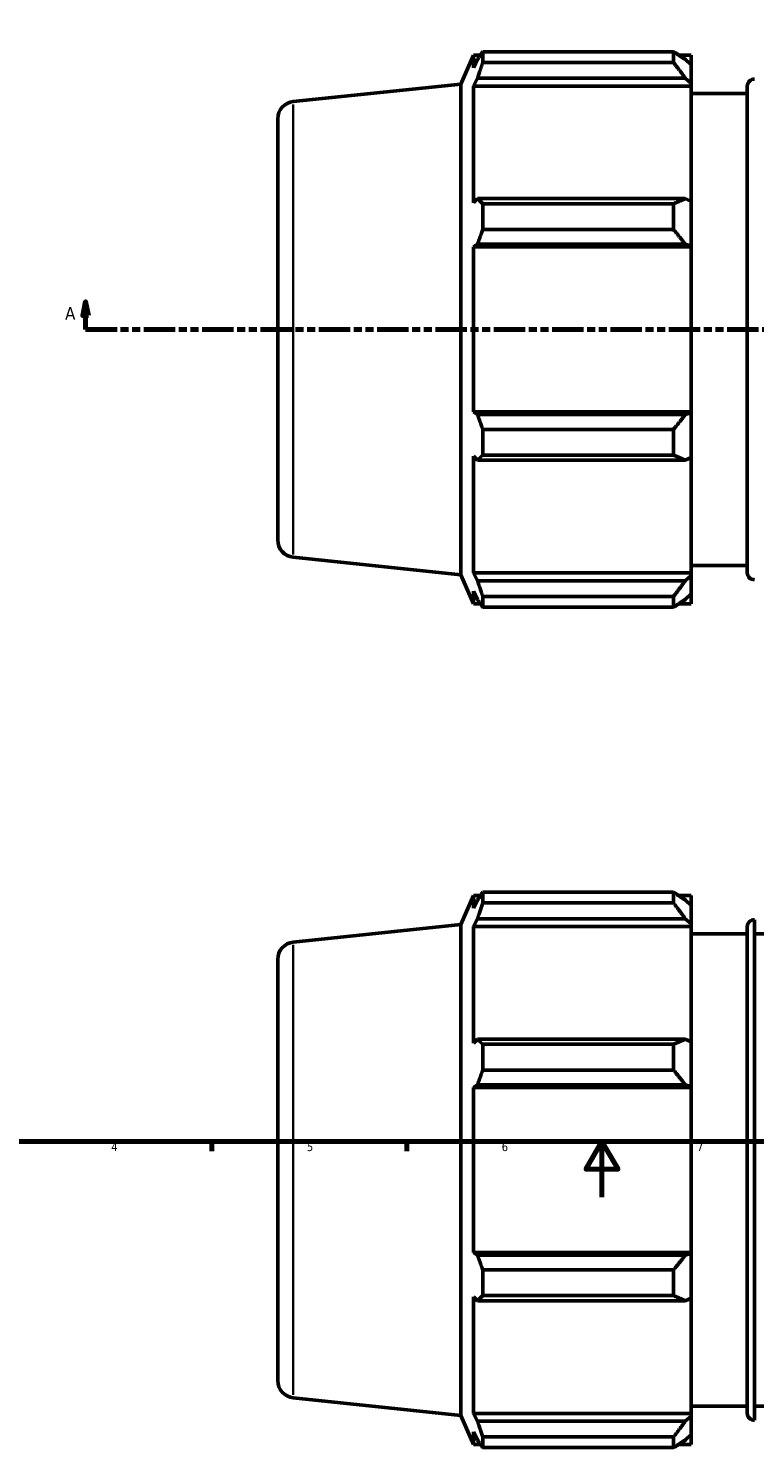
# Model space of a CAD drawing. Header units: millimetres. Extents: x -350 to 1303, y -90 to 933.
# Tile 3 of 7: x 214 to 475, y -90 to 420. Entities that reach past the tile are written whole.
import ezdxf

# ---------------------------------------------------------------- set-up
doc = ezdxf.new("R2010")
doc.units = ezdxf.units.MM
doc.linetypes.add('DOUBLE_DASH_CHAIN', pattern=[1.2403, 0.6614, -0.0827, 0.1654, -0.0827, 0.1654, -0.0827])
for name, color, linetype, lineweight in [('Border (ANSI)', 7, 'Continuous', 70), ('Section Line (ANSI)', 7, 'DOUBLE_DASH_CHAIN', 70), ('Visible (ANSI)', 7, 'Continuous', 50), ('Visible Narrow (ANSI)', 7, 'Continuous', 35)]:
    doc.layers.add(name, color=color, linetype=linetype, lineweight=lineweight)
doc.styles.add('Label Text (ANSI)', font='tahoma.ttf')
doc.styles.add('Note Text (ANSI)', font='tahoma.ttf')

# ---------------------------------------------------------------- blocks, each defined once
blk = doc.blocks.new('Borders Default Border')
at = {"layer": 'Border (ANSI)'}
for p, q in [((280.33, 20), (280.33, 16.55)), ((350.42, 20), (350.42, 16.55))]:
    blk.add_line(p, q, dxfattribs=at)
at = {"layer": 'Border (ANSI)', "flags": 128}
for points in [[(20, 20), (20, 574), (821, 574), (821, 20), (20, 20)], [(420.5, 0), (420.5, 20), (414.73, 10), (426.27, 10), (420.5, 20)]]:
    blk.add_lwpolyline(points, dxfattribs=at)
at = {"layer": 'Border (ANSI)', "char_height": 3.05, "attachment_point": 7, "style": 'Note Text (ANSI)'}
for s, insert in [('4', (244.23, 16.55)), ('5', (314.48, 16.49)), ('6', (384.49, 16.49)), ('7', (454.6, 16.55))]:
    blk.add_mtext(s, dxfattribs=dict(at, insert=insert))
blk = doc.blocks.new('2dTransSection0')
at = {"layer": 'Section Line (ANSI)', "linetype": 'Continuous'}
for p, q in [((235.03, 321.7), (234.03, 316.7)), ((235.03, 316.7), (235.03, 321.7)), ((236.03, 316.7), (235.03, 321.7)), ((833.03, 321.7), (832.03, 316.7)), ((833.03, 316.7), (833.03, 321.7)), ((834.03, 316.7), (833.03, 321.7)), ((234.03, 316.7), (236.03, 316.7)), ((235.03, 311.7), (235.03, 316.7)), ((832.03, 316.7), (834.03, 316.7)), ((833.03, 311.7), (833.03, 316.7)), ((235.03, 311.7), (246.38, 311.7)), ((821.68, 311.7), (833.03, 311.7))]:
    blk.add_line(p, q, dxfattribs=at)
at = {"layer": 'Section Line (ANSI)', "linetype": 'DOUBLE_DASH_CHAIN', "ltscale": 16.892498}
blk.add_line((235.03, 311.7), (833.03, 311.7), dxfattribs=at)
at = {"layer": 'Section Line (ANSI)', "linetype": 'Continuous', "flags": 128}
for points in [[(236.03, 316.7), (235.03, 321.7), (234.03, 316.7), (236.03, 316.7)], [(834.03, 316.7), (833.03, 321.7), (832.03, 316.7), (834.03, 316.7)]]:
    blk.add_lwpolyline(points, dxfattribs=at)
at = {"layer": 'Section Line (ANSI)'}
for points in [[(236.03, 316.7), (235.03, 321.7), (234.03, 316.7), (236.03, 316.7)], [(834.03, 316.7), (833.03, 321.7), (832.03, 316.7), (834.03, 316.7)]]:
    blk.add_solid(points, dxfattribs=at)
at = {"layer": 'Section Line (ANSI)', "char_height": 4.57, "attachment_point": 7, "style": 'Label Text (ANSI)'}
for insert in [(227.67, 315.2), (836.5, 315.2)]:
    blk.add_mtext('A', dxfattribs=dict(at, insert=insert))

msp = doc.modelspace()

# ---------------------------------------------------------------- linework, layer by layer
at = {"layer": 'Visible (ANSI)'}
for p, q in [((369.746, 399.854), (374.386, 410.277)), ((374.386, 410.277), (374.386, 405.715)), ((374.386, 410.277), (376.867, 410.277)), ((375.802, 408.747), (374.386, 405.715)), ((377.69, 411.435), (446.186, 411.435)), ((377.69, 407.602), (377.69, 411.435)), ((446.186, 407.602), (446.186, 411.435)), ((448.033, 410.277), (452.546, 410.277)), ((452.546, 406.725), (450.426, 408.747)), ((452.546, 406.725), (452.546, 410.277)), ((446.186, 407.602), (377.69, 407.602)), ((452.546, 406.725), (452.546, 400.079)), ((309.628, 393.535), (369.746, 399.854)), ((369.746, 223.54), (369.746, 399.854)), ((374.386, 399.139), (375.802, 401.959)), ((374.386, 399.139), (374.386, 357.216)), ((452.546, 399.139), (374.386, 399.139)), ((375.802, 401.959), (450.426, 401.959)), ((450.426, 401.959), (452.546, 400.079)), ((452.546, 400.079), (452.546, 399.139)), ((452.546, 357.706), (452.546, 399.139)), ((472.675, 224.297), (472.675, 399.097)), ((452.546, 396.497), (472.675, 396.497)), ((304.031, 387.32), (304.031, 236.075)), ((375.802, 358.685), (374.386, 357.216)), ((450.426, 358.685), (375.802, 358.685)), ((452.546, 357.706), (450.426, 358.685)), ((452.546, 357.706), (452.546, 341.659)), ((377.69, 347.589), (377.69, 356.843)), ((377.69, 356.843), (446.186, 356.843)), ((446.186, 347.589), (446.186, 356.843)), ((446.186, 347.589), (377.69, 347.589)), ((374.386, 341.341), (375.802, 342.297)), ((375.802, 342.297), (450.426, 342.297)), ((450.426, 342.297), (452.546, 341.659)), ((452.546, 341.659), (452.546, 341.341)), ((452.546, 341.341), (374.386, 341.341)), ((374.386, 341.341), (374.386, 282.054)), ((452.546, 282.054), (452.546, 341.341)), ((375.802, 281.097), (374.386, 282.054)), ((452.546, 282.054), (374.386, 282.054)), ((450.426, 281.097), (375.802, 281.097)), ((452.546, 281.735), (450.426, 281.097)), ((452.546, 282.054), (452.546, 281.735)), ((452.546, 281.735), (452.546, 265.688)), ((377.69, 266.551), (377.69, 275.805)), ((377.69, 275.805), (446.186, 275.805)), ((446.186, 266.551), (446.186, 275.805)), ((374.386, 266.178), (375.802, 264.71)), ((374.386, 266.178), (374.386, 224.256)), ((446.186, 266.551), (377.69, 266.551)), ((450.426, 264.71), (452.546, 265.688)), ((452.546, 224.256), (452.546, 265.688)), ((375.802, 264.71), (450.426, 264.71)), ((309.628, 229.859), (369.746, 223.54)), ((452.546, 226.897), (472.675, 226.897)), ((369.746, 223.54), (374.386, 213.117)), ((375.802, 221.435), (374.386, 224.256)), ((452.546, 224.256), (374.386, 224.256)), ((450.426, 221.435), (375.802, 221.435)), ((452.546, 223.315), (450.426, 221.435)), ((452.546, 224.256), (452.546, 223.315)), ((452.546, 223.315), (452.546, 216.669)), ((374.386, 217.68), (375.802, 214.647)), ((374.386, 217.68), (374.386, 213.117)), ((377.69, 211.959), (377.69, 215.792)), ((377.69, 215.792), (446.186, 215.792)), ((446.186, 211.959), (446.186, 215.792)), ((450.426, 214.647), (452.546, 216.669)), ((452.546, 213.117), (452.546, 216.669)), ((374.386, 213.117), (376.867, 213.117)), ((446.186, 211.959), (377.69, 211.959)), ((448.033, 213.117), (452.546, 213.117)), ((369.746, 97.916), (374.386, 108.339)), ((374.386, 108.339), (374.386, 103.776)), ((374.386, 108.339), (376.867, 108.339)), ((377.69, 105.664), (377.69, 109.497)), ((377.69, 109.497), (446.186, 109.497)), ((446.186, 105.664), (446.186, 109.497)), ((448.033, 108.339), (452.546, 108.339)), ((452.546, 104.787), (452.546, 108.339)), ((375.802, 106.809), (374.386, 103.776)), ((446.186, 105.664), (377.69, 105.664)), ((452.546, 104.787), (450.426, 106.809)), ((452.546, 104.787), (452.546, 98.141)), ((309.628, 91.597), (369.746, 97.916)), ((369.746, -78.398), (369.746, 97.916)), ((374.386, 97.201), (375.802, 100.021)), ((452.546, 97.201), (374.386, 97.201)), ((374.386, 97.201), (374.386, 55.278)), ((375.802, 100.021), (450.426, 100.021)), ((450.426, 100.021), (452.546, 98.141)), ((452.546, 98.141), (452.546, 97.201)), ((452.546, 55.768), (452.546, 97.201)), ((472.675, -77.641), (472.675, 97.159)), ((475.317, 99.655), (475.317, -80.137)), ((452.546, 94.559), (472.675, 94.559)), ((475.317, 94.559), (494.603, 94.559)), ((304.031, 85.382), (304.031, -65.863)), ((375.802, 56.747), (374.386, 55.278)), ((450.426, 56.747), (375.802, 56.747)), ((452.546, 55.768), (450.426, 56.747)), ((377.69, 45.651), (377.69, 54.905)), ((377.69, 54.905), (446.186, 54.905)), ((446.186, 45.651), (446.186, 54.905)), ((452.546, 55.768), (452.546, 39.721)), ((446.186, 45.651), (377.69, 45.651)), ((374.386, 39.403), (375.802, 40.359)), ((452.546, 39.403), (374.386, 39.403)), ((374.386, 39.403), (374.386, -19.885)), ((375.802, 40.359), (450.426, 40.359)), ((450.426, 40.359), (452.546, 39.721)), ((452.546, 39.721), (452.546, 39.403)), ((452.546, -19.885), (452.546, 39.403)), ((375.802, -20.841), (374.386, -19.885)), ((452.546, -19.885), (374.386, -19.885)), ((452.546, -20.203), (450.426, -20.841)), ((452.546, -19.885), (452.546, -20.203)), ((452.546, -20.203), (452.546, -36.25)), ((450.426, -20.841), (375.802, -20.841)), ((377.69, -26.133), (446.186, -26.133)), ((377.69, -35.387), (377.69, -26.133)), ((446.186, -35.387), (446.186, -26.133)), ((446.186, -35.387), (377.69, -35.387)), ((374.386, -35.76), (374.386, -77.682)), ((374.386, -35.76), (375.802, -37.228)), ((375.802, -37.228), (450.426, -37.228)), ((450.426, -37.228), (452.546, -36.25)), ((452.546, -77.682), (452.546, -36.25)), ((309.628, -72.079), (369.746, -78.398)), ((452.546, -75.041), (472.675, -75.041)), ((475.317, -75.041), (494.603, -75.041)), ((369.746, -78.398), (374.386, -88.821)), ((375.802, -80.503), (374.386, -77.682)), ((452.546, -77.682), (374.386, -77.682)), ((450.426, -80.503), (375.802, -80.503)), ((452.546, -78.623), (450.426, -80.503)), ((452.546, -77.682), (452.546, -78.623)), ((452.546, -78.623), (452.546, -85.269)), ((374.386, -84.258), (375.802, -87.291)), ((374.386, -84.258), (374.386, -88.821)), ((377.69, -89.979), (377.69, -86.146)), ((377.69, -86.146), (446.186, -86.146)), ((446.186, -89.979), (446.186, -86.146)), ((450.426, -87.291), (452.546, -85.269)), ((452.546, -88.821), (452.546, -85.269)), ((374.386, -88.821), (376.867, -88.821)), ((446.186, -89.979), (377.69, -89.979)), ((448.033, -88.821), (452.546, -88.821))]:
    msp.add_line(p, q, dxfattribs=at)
for centre, radius, start, end in [((475.175, 399.097), 2.5, 86.74052, 180), ((310.281, 387.32), 6.25, 96, 180), ((310.281, 236.075), 6.25, 180, 264), ((475.175, 224.297), 2.5, 180, 273.25948), ((475.175, 97.159), 2.5, 86.74052, 180), ((310.281, 85.382), 6.25, 96, 180), ((310.281, -65.863), 6.25, 180, 264), ((475.175, -77.641), 2.5, 180, 273.25948)]:
    msp.add_arc(centre, radius, start, end, dxfattribs=at)
for points, weights in [([(375.802, 408.747), (376.708, 410.064), (377.69, 411.435)], [1.00322446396, 1.00202000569, 1]), ([(450.426, 408.747), (448.39, 410.064), (446.186, 411.435)], [1.0050393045, 1.00959252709, 1.01333848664]), ([(377.69, 407.602), (376.708, 404.723), (375.802, 401.959)], [1, 1.00202000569, 1.00322446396]), ([(446.186, 407.602), (448.39, 404.723), (450.426, 401.959)], [1.01333848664, 1.00959252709, 1.0050393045]), ([(375.802, 358.685), (376.708, 357.783), (377.69, 356.843)], [1.00322446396, 1.00202000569, 1]), ([(450.426, 358.685), (448.39, 357.783), (446.186, 356.843)], [1.0050393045, 1.00959252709, 1.01333848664]), ([(377.69, 347.589), (376.708, 344.889), (375.802, 342.297)], [1, 1.00202000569, 1.00322446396]), ([(446.186, 347.589), (448.39, 344.889), (450.426, 342.297)], [1.01333848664, 1.00959252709, 1.0050393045]), ([(375.802, 281.097), (376.708, 278.505), (377.69, 275.805)], [1.00322446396, 1.00202000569, 1]), ([(450.426, 281.097), (448.39, 278.505), (446.186, 275.805)], [1.0050393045, 1.00959252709, 1.01333848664]), ([(377.69, 266.551), (376.708, 265.612), (375.802, 264.71)], [1, 1.00202000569, 1.00322446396]), ([(446.186, 266.551), (448.39, 265.612), (450.426, 264.71)], [1.01333848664, 1.00959252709, 1.0050393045]), ([(375.802, 221.435), (376.708, 218.671), (377.69, 215.792)], [1.00322446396, 1.00202000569, 1]), ([(450.426, 221.435), (448.39, 218.671), (446.186, 215.792)], [1.0050393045, 1.00959252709, 1.01333848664]), ([(377.69, 211.959), (376.708, 213.33), (375.802, 214.647)], [1, 1.00202000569, 1.00322446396]), ([(446.186, 211.959), (448.39, 213.33), (450.426, 214.647)], [1.01333848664, 1.00959252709, 1.0050393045]), ([(375.802, 106.809), (376.708, 108.126), (377.69, 109.497)], [1.00322446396, 1.00202000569, 1]), ([(450.426, 106.809), (448.39, 108.126), (446.186, 109.497)], [1.0050393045, 1.00959252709, 1.01333848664]), ([(377.69, 105.664), (376.708, 102.785), (375.802, 100.021)], [1, 1.00202000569, 1.00322446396]), ([(446.186, 105.664), (448.39, 102.785), (450.426, 100.021)], [1.01333848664, 1.00959252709, 1.0050393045]), ([(375.802, 56.747), (376.708, 55.845), (377.69, 54.905)], [1.00322446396, 1.00202000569, 1]), ([(450.426, 56.747), (448.39, 55.845), (446.186, 54.905)], [1.0050393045, 1.00959252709, 1.01333848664]), ([(377.69, 45.651), (376.708, 42.951), (375.802, 40.359)], [1, 1.00202000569, 1.00322446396]), ([(446.186, 45.651), (448.39, 42.951), (450.426, 40.359)], [1.01333848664, 1.00959252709, 1.0050393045]), ([(375.802, -20.841), (376.708, -23.433), (377.69, -26.133)], [1.00322446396, 1.00202000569, 1]), ([(450.426, -20.841), (448.39, -23.433), (446.186, -26.133)], [1.0050393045, 1.00959252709, 1.01333848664]), ([(377.69, -35.387), (376.708, -36.327), (375.802, -37.228)], [1, 1.00202000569, 1.00322446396]), ([(446.186, -35.387), (448.39, -36.327), (450.426, -37.228)], [1.01333848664, 1.00959252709, 1.0050393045]), ([(375.802, -80.503), (376.708, -83.267), (377.69, -86.146)], [1.00322446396, 1.00202000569, 1]), ([(450.426, -80.503), (448.39, -83.267), (446.186, -86.146)], [1.0050393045, 1.00959252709, 1.01333848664]), ([(377.69, -89.979), (376.708, -88.608), (375.802, -87.291)], [1, 1.00202000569, 1.00322446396]), ([(446.186, -89.979), (448.39, -88.608), (450.426, -87.291)], [1.01333848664, 1.00959252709, 1.0050393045])]:
    msp.add_rational_spline(points, weights, degree=2, dxfattribs=at)
at = {"layer": 'Visible Narrow (ANSI)'}
for p, q in [((309.628, 230.866), (309.628, 392.528)), ((309.628, -71.072), (309.628, 90.59))]:
    msp.add_line(p, q, dxfattribs=at)

# ---------------------------------------------------------------- block references
msp.add_blockref('Borders Default Border', (0, 0))
at = {"layer": 'Section Line (ANSI)'}
msp.add_blockref('2dTransSection0', (0, 0), dxfattribs=at)

doc.saveas('drawing.dxf')
